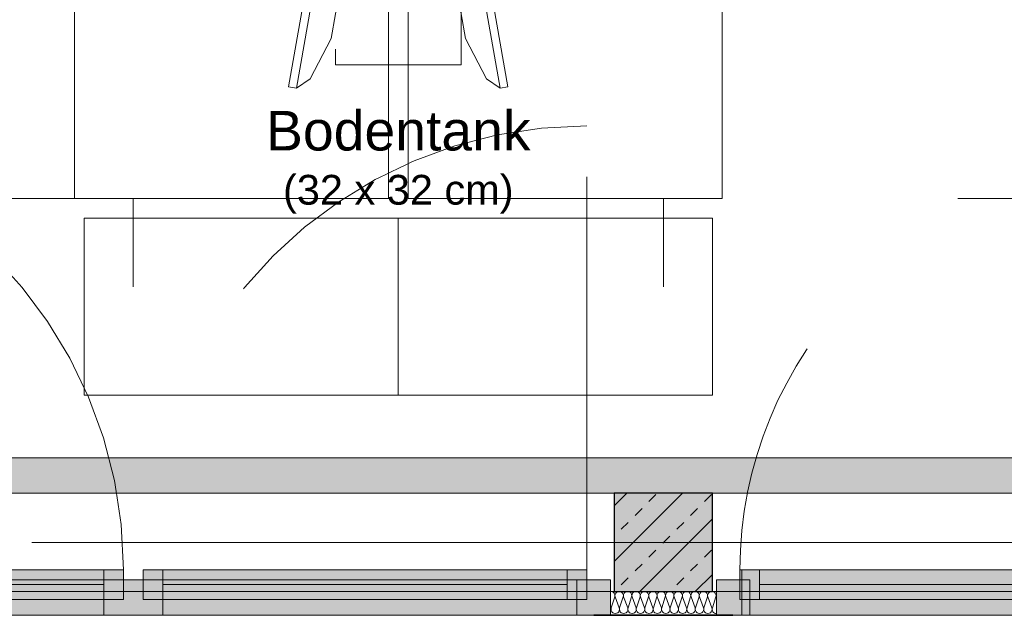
# Model space of a CAD drawing. Header units: metres. Extents: x -167 to 152, y -127 to 99.
# Tile 20 of 225: x -38.09 to -35.58, y -21.79 to -20.27. Entities that reach past the tile are written whole.
import ezdxf

# ---------------------------------------------------------------- set-up
doc = ezdxf.new("R2010")
doc.units = ezdxf.units.M
doc.header["$PDMODE"] = 1
doc.header["$PDSIZE"] = -2
for name, pattern in [('Achsen 01', [5.291531, 3.175, -1.058062, 0.352704, -0.705764]), ('gestrichelt - 01', [2, 1, -1]), ('ISO-07 Punktiert', [0.889, 0.127, -0.762]), ('Raster 01', [2, 1, -1]), ('VW-01 Strichlinie kurz', [2, 1, -1])]:
    doc.linetypes.add(name, pattern=pattern)
doc.layers.get('0').update_dxf_attribs({"lineweight": 25})
for name, color, linetype, lineweight, true_color in [('013_Beton und Stahlbetonarbeiten-000 Brüstung', 7, 'Continuous', 9, 0xa6a6a6), ('013_Beton und Stahlbetonarbeiten-000 Sichtbeton-333 Außenstütze', 5, 'Continuous', 5, 0x0000ff), ('013_Beton und Stahlbetonarbeiten-000 Sichtbeton-334 Außenwandöf', 5, 'Continuous', 5, 0x0000ff), ('014_Fassadenarbeiten-330 mineralische Dämmung', 7, 'Continuous', 9, 0x666666), ('032_Metallarbeiten-Fenster', 7, 'Continuous', 13, 0x444444), ('ACTES-Einrichtung Aufsicht.', 7, 'Continuous', 9, 0xa6a6a6), ('AV1-Achsen', 1, 'Achsen 01', 18, 0xff0000), ('AV1-Bewegungsfläche', 7, 'gestrichelt - 01', 9, 0xd9d9d9), ('AV1-Einrichtung', 7, 'Continuous', 9, 0xa6a6a6), ('AV1-Raster', 7, 'Raster 01', 9, 0xa6a6a6)]:
    doc.layers.add(name, color=color, linetype=linetype, lineweight=lineweight, true_color=true_color)
for name, color, linetype, lineweight in [('013_Beton und Stahlbetonarbeiten-000 Unterzüge', 7, 'ISO-07 Punktiert', 13), ('013_Beton und Stahlbetonarbeiten-330 Außenstützen', 7, 'Continuous', 25), ('030_Sonnenschutzarbeiten-BLENDSCHUTZ', 7, 'Continuous', 5), ('053_Niederspannungsanlagen-Bodentanks', 7, 'gestrichelt - 01', 9), ('_1.35m (3D)', 7, 'Continuous', 9), ('_GRU (2D)', 7, 'Continuous', 9), ('_OG 1 (2D)', 7, 'Continuous', 9), ('_OG 1 - DS (2D)', 7, 'Continuous', 9), ('Bemaßung-Bemaßung', 7, 'Continuous', 9)]:
    doc.layers.add(name, color=color, linetype=linetype, lineweight=lineweight)
doc.layers.get('0').freeze()
doc.styles.add('Arial', font='arial.ttf')
doc.dimstyles.new('COE 50', dxfattribs={"dimtxt": 126.090495, "dimasz": 0.001414, "dimexe": 0.001, "dimexo": 0.01, "dimgap": 0.001, "dimtad": 1, "dimdec": 3, "dimtxsty": 'Arial', "dimblk": 'VW_SLASH-4', "dimblk1": 'VW_SLASH-4', "dimblk2": 'VW_SLASH-4', "dimcen": 0, "dimadec": 3, "dimazin": 0, "dimtfac": 0.8, "dimtdec": 3, "dimtix": 1, "dimtmove": 0, "dimatfit": 0, "dimldrblk": 'VW_SLASH-3', "dimfxl": 0.002, "dimfxlon": 1, "dimfrac": 2, "dimtolj": 1, "dimarcsym": 0})

# ---------------------------------------------------------------- blocks, each defined once
blk = doc.blocks.new('Group-2')
at = {"layer": 'AV1-Raster'}
for p, q in [((-37.8, -22.95), (-37.8, 1.35)), ((-36.45, -22.95), (-36.45, 1.35))]:
    blk.add_line(p, q, dxfattribs=at)
blk = doc.blocks.new('1.35m (3D)')
at = {"layer": 'AV1-Raster', "color": 7}
blk.add_blockref('Group-2', (0, 0), dxfattribs=at)
blk = doc.blocks.new('OG 1 - DS (2D)')
at = {"layer": '030_Sonnenschutzarbeiten-BLENDSCHUTZ', "linetype": 'Continuous', "lineweight": 0, "transparency": 33554610}
blk.add_hatch(color=6, dxfattribs=at).paths.add_polyline_path([(-39.025, -21.475), (-35.175, -21.475), (-35.175, -21.385), (-39.025, -21.385)])
at = {"layer": '030_Sonnenschutzarbeiten-BLENDSCHUTZ', "color": 6, "lineweight": 13, "flags": 128}
blk.add_lwpolyline([(-39.025, -21.475), (-35.175, -21.475), (-35.175, -21.385), (-39.025, -21.385)], close=True, dxfattribs=at)
blk = doc.blocks.new("Bildschrim 27''")
at = {"color": 255, "transparency": 33554559}
blk.add_wipeout([(-0.085, 0.19), (-0.065, 0.19), (-0.065, -0.41), (-0.085, -0.41)], dxfattribs=at).dxf.layer = 'ACTES-Einrichtung Aufsicht.'
at = {"layer": 'ACTES-Einrichtung Aufsicht.', "flags": 128}
blk.add_lwpolyline([(-0.085, 0.19), (-0.065, 0.19), (-0.065, -0.41), (-0.085, -0.41)], close=True, dxfattribs=at)
at = {"color": 255, "transparency": 33554559}
blk.add_wipeout([(0, 0.05), (0, -0.27), (-0.035, -0.38), (-0.065, -0.41), (-0.065, 0.19), (-0.035, 0.16)], dxfattribs=at).dxf.layer = 'ACTES-Einrichtung Aufsicht.'
at = {"layer": 'ACTES-Einrichtung Aufsicht.', "flags": 128}
blk.add_lwpolyline([(0, 0.05), (0, -0.27), (-0.035, -0.38), (-0.065, -0.41), (-0.065, 0.19), (-0.035, 0.16)], close=True, dxfattribs=at)
blk = doc.blocks.new('Group-22')
at = {"layer": 'AV1-Bewegungsfläche', "flags": 128}
for points in [[(-38.95, -20.725), (-38.95, -18.925), (-37.95, -18.925), (-37.95, -20.725)], [(-36.3, -20.725), (-36.3, -18.925), (-35.3, -18.925), (-35.3, -20.725)]]:
    blk.add_lwpolyline(points, close=True, dxfattribs=at)
at = {"color": 255, "transparency": 33554559}
for points in [[(-37.95, -18.925), (-37.15, -18.925), (-37.15, -20.725), (-37.95, -20.725)], [(-37.1, -18.925), (-36.3, -18.925), (-36.3, -20.725), (-37.1, -20.725)]]:
    blk.add_wipeout(points, dxfattribs=at).dxf.layer = 'AV1-Einrichtung'
at = {"layer": 'AV1-Einrichtung', "flags": 128}
for points in [[(-37.95, -18.925), (-37.15, -18.925), (-37.15, -20.725), (-37.95, -20.725)], [(-37.1, -18.925), (-36.3, -18.925), (-36.3, -20.725), (-37.1, -20.725)]]:
    blk.add_lwpolyline(points, close=True, dxfattribs=at)
at = {"layer": 'AV1-Einrichtung', "color": 7, "rotation": 350.0000000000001}
blk.add_blockref("Bildschrim 27''", (-37.2493, -20.0519), dxfattribs=at)
at = {"layer": 'AV1-Einrichtung', "color": 7, "xscale": -1, "rotation": 9.999999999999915}
blk.add_blockref("Bildschrim 27''", (-37.0007, -20.0519), dxfattribs=at)
blk = doc.blocks.new('VW_SLASH-4')
at = {"color": 0, "linetype": 'ByBlock', "lineweight": -2, "transparency": 16777216}
blk.add_line((0, 0), (-1, 0), dxfattribs=at)
at = {"color": 0, "linetype": 'Continuous', "lineweight": 15, "transparency": 16777216, "flags": 128}
blk.add_lwpolyline([(0.5, 0.5), (-0.5, -0.5)], dxfattribs=at)
blk = doc.blocks.new('*D593')
at = {"layer": 'Bemaßung-Bemaßung', "color": 0, "linetype": 'Continuous', "lineweight": -2}
for p, q in [((-40.325, -21.4043), (-40.325, -21.3336)), ((-40.225, -21.475), (-40.375, -21.475)), ((-40.325, -21.475), (-40.325, -21.725)), ((-40.225, -21.725), (-40.375, -21.725)), ((-40.325, -21.7957), (-40.325, -21.8664))]:
    blk.add_line(p, q, dxfattribs=at)
at = {"layer": 'Defpoints', "color": 0}
for p in [(-36.575, -21.475), (-40.325, -21.725), (-39.025, -21.725)]:
    blk.add_point(p, dxfattribs=at)
at = {"layer": 'Bemaßung-Bemaßung', "color": 0, "lineweight": -2, "xscale": 0.070693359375, "yscale": 0.070693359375, "zscale": 0.070693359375}
for p, rotation in [((-40.325, -21.475), 270), ((-40.325, -21.725), 90)]:
    blk.add_blockref('VW_SLASH-4', p, dxfattribs=dict(at, rotation=rotation))
at = {"layer": 'Bemaßung-Bemaßung', "color": 0, "insert": (-40.4394, -21.6), "char_height": 0.12609, "attachment_point": 5, "rotation": 90, "style": 'Arial'}
blk.add_mtext('\\A1;25', dxfattribs=at)
blk = doc.blocks.new('VW_SLASH-3')
at = {"color": 0, "linetype": 'ByBlock', "lineweight": -2, "transparency": 16777216}
blk.add_line((0, 0), (-1, 0), dxfattribs=at)
at = {"color": 0, "linetype": 'Continuous', "lineweight": 15, "transparency": 16777216, "flags": 128}
blk.add_lwpolyline([(0.5, 0.5), (-0.5, -0.5)], dxfattribs=at)
blk = doc.blocks.new('*D594')
at = {"layer": 'Bemaßung-Bemaßung', "color": 0, "linetype": 'Continuous', "lineweight": -2}
for p, q in [((-40.225, -16.325), (-40.375, -16.325)), ((-40.325, -16.3957), (-40.325, -21.4043)), ((-40.225, -21.475), (-40.375, -21.475))]:
    blk.add_line(p, q, dxfattribs=at)
at = {"layer": 'Defpoints', "color": 0}
for p in [(-36.325, -16.325), (-40.325, -21.475), (-36.575, -21.475)]:
    blk.add_point(p, dxfattribs=at)
at = {"layer": 'Bemaßung-Bemaßung', "color": 0, "lineweight": -2, "xscale": 0.070693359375, "yscale": 0.070693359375, "zscale": 0.070693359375}
for p, rotation in [((-40.325, -16.325), 90), ((-40.325, -21.475), 270)]:
    blk.add_blockref('VW_SLASH-4', p, dxfattribs=dict(at, rotation=rotation))
at = {"layer": 'Bemaßung-Bemaßung', "color": 0, "insert": (-40.4508, -18.9), "char_height": 0.12609, "attachment_point": 5, "rotation": 90, "style": 'Arial'}
blk.add_mtext('\\A1;5,15', dxfattribs=at)
blk = doc.blocks.new('*D617')
at = {"layer": 'Bemaßung-Bemaßung', "color": 0, "lineweight": -2}
for p, q in [((-39.025, -23.675), (-39.025, -23.825)), ((-36.575, -23.675), (-36.575, -23.825)), ((-36.6457, -23.775), (-38.9543, -23.775))]:
    blk.add_line(p, q, dxfattribs=at)
at = {"layer": 'Defpoints', "color": 0}
for p in [(-36.575, -21.475), (-39.025, -21.725), (-39.025, -23.775)]:
    blk.add_point(p, dxfattribs=at)
at = {"layer": 'Bemaßung-Bemaßung', "color": 0, "lineweight": -2, "xscale": 0.070693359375, "yscale": 0.070693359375, "zscale": 0.070693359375, "rotation": 180}
blk.add_blockref('VW_SLASH-4', (-39.025, -23.775), dxfattribs=at)
at = {"layer": 'Bemaßung-Bemaßung', "color": 0, "lineweight": -2, "xscale": 0.070693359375, "yscale": 0.070693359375, "zscale": 0.070693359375}
blk.add_blockref('VW_SLASH-4', (-36.575, -23.775), dxfattribs=at)
at = {"layer": 'Bemaßung-Bemaßung', "color": 0, "insert": (-37.8, -23.6492), "char_height": 0.12609, "attachment_point": 5, "style": 'Arial'}
blk.add_mtext('\\A1;2,45', dxfattribs=at)
blk = doc.blocks.new('*D618')
at = {"layer": 'Bemaßung-Bemaßung', "color": 0, "lineweight": -2}
for p, q in [((-36.575, -23.675), (-36.575, -23.825)), ((-36.325, -23.675), (-36.325, -23.825)), ((-36.6457, -23.775), (-36.7164, -23.775)), ((-36.325, -23.775), (-36.575, -23.775)), ((-36.2543, -23.775), (-36.1836, -23.775))]:
    blk.add_line(p, q, dxfattribs=at)
at = {"layer": 'Defpoints', "color": 0}
for p in [(-36.575, -21.475), (-36.325, -21.475), (-36.575, -23.775)]:
    blk.add_point(p, dxfattribs=at)
at = {"layer": 'Bemaßung-Bemaßung', "color": 0, "lineweight": -2, "xscale": 0.070693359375, "yscale": 0.070693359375, "zscale": 0.070693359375}
blk.add_blockref('VW_SLASH-4', (-36.575, -23.775), dxfattribs=at)
at = {"layer": 'Bemaßung-Bemaßung', "color": 0, "lineweight": -2, "xscale": 0.070693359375, "yscale": 0.070693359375, "zscale": 0.070693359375, "rotation": 180}
blk.add_blockref('VW_SLASH-4', (-36.325, -23.775), dxfattribs=at)
at = {"layer": 'Bemaßung-Bemaßung', "color": 0, "insert": (-36.45, -23.6606), "char_height": 0.12609, "attachment_point": 5, "style": 'Arial'}
blk.add_mtext('\\A1;25', dxfattribs=at)
blk = doc.blocks.new('*D619')
at = {"layer": 'Bemaßung-Bemaßung', "color": 0, "lineweight": -2}
for p, q in [((-36.325, -23.675), (-36.325, -23.825)), ((-33.875, -23.675), (-33.875, -23.825)), ((-33.9457, -23.775), (-36.2543, -23.775))]:
    blk.add_line(p, q, dxfattribs=at)
at = {"layer": 'Defpoints', "color": 0}
for p in [(-36.325, -21.475), (-33.875, -21.475), (-36.325, -23.775)]:
    blk.add_point(p, dxfattribs=at)
at = {"layer": 'Bemaßung-Bemaßung', "color": 0, "lineweight": -2, "xscale": 0.070693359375, "yscale": 0.070693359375, "zscale": 0.070693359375, "rotation": 180}
blk.add_blockref('VW_SLASH-4', (-36.325, -23.775), dxfattribs=at)
at = {"layer": 'Bemaßung-Bemaßung', "color": 0, "lineweight": -2, "xscale": 0.070693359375, "yscale": 0.070693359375, "zscale": 0.070693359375}
blk.add_blockref('VW_SLASH-4', (-33.875, -23.775), dxfattribs=at)
at = {"layer": 'Bemaßung-Bemaßung', "color": 0, "insert": (-35.1, -23.6492), "char_height": 0.12609, "attachment_point": 5, "style": 'Arial'}
blk.add_mtext('\\A1;2,45', dxfattribs=at)
blk = doc.blocks.new('Bodentank Elektro 01')
at = {"layer": '053_Niederspannungsanlagen-Bodentanks', "flags": 128}
blk.add_lwpolyline([(-0.16, 0.16), (0.16, 0.16), (0.16, -0.16), (-0.16, -0.16)], close=True, dxfattribs=at)
at = {"layer": '053_Niederspannungsanlagen-Bodentanks', "insert": (0, -0.2768), "char_height": 0.100872, "attachment_point": 2, "line_spacing_factor": 0.969122, "style": 'Arial'}
blk.add_mtext('Bodentank\\P{\\H0.75x;(32 x 32 cm)}', dxfattribs=at)
blk = doc.blocks.new('COE - Fenster 01')
at = {"layer": '032_Metallarbeiten-Fenster', "linetype": 'Continuous', "lineweight": 0}
for points in [[(-0.03, 2.515), (-0.03, 2.43), (0.06, 2.43), (0.06, 2.515)], [(0.02, 2.455), (0.02, 2.405), (-0.055, 2.405), (-0.055, 2.455)], [(-0.03, 2.43), (0.06, 2.43), (0.06, 0.17), (-0.03, 0.17)], [(0.02, 2.405), (0.02, 1.375), (-0.055, 1.375), (-0.055, 2.405)], [(0.02, 1.375), (0.02, 1.325), (-0.055, 1.325), (-0.055, 1.375)], [(0.06, 1.375), (0.06, 1.225), (-0.03, 1.225), (-0.03, 1.375)], [(0.02, 1.225), (0.02, 1.275), (-0.055, 1.275), (-0.055, 1.225)], [(0.02, 0.195), (0.02, 1.225), (-0.055, 1.225), (-0.055, 0.195)], [(0.02, 0.145), (0.02, 0.195), (-0.055, 0.195), (-0.055, 0.145)], [(0.06, 0.17), (-0.03, 0.17), (-0.03, 0.085), (0.06, 0.085)]]:
    blk.add_hatch(color=7, dxfattribs=at).paths.add_polyline_path(points)
at = {"layer": '032_Metallarbeiten-Fenster', "color": 7, "linetype": 'gestrichelt - 01', "lineweight": 18, "transparency": 33554687}
for p, q in [((-0.055, 2.455), (-1.185, 2.455)), ((-0.055, 0.145), (-1.185, 0.145))]:
    blk.add_line(p, q, dxfattribs=at)
at = {"layer": '032_Metallarbeiten-Fenster', "color": 7, "lineweight": 18}
for p, q in [((-0.0175, 2.405), (-0.0175, 1.375)), ((-0.0175, 0.195), (-0.0175, 1.225))]:
    blk.add_line(p, q, dxfattribs=at)
at = {"layer": '032_Metallarbeiten-Fenster', "color": 7, "lineweight": 18, "flags": 128}
for points in [[(-0.03, 2.515), (-0.03, 2.43), (0.06, 2.43), (0.06, 2.515)], [(0.02, 2.455), (0.02, 2.405), (-0.055, 2.405), (-0.055, 2.455)], [(-0.03, 2.43), (0.06, 2.43), (0.06, 0.17), (-0.03, 0.17)], [(0.02, 2.405), (0.02, 1.375), (-0.055, 1.375), (-0.055, 2.405)], [(0.02, 1.375), (0.02, 1.325), (-0.055, 1.325), (-0.055, 1.375)], [(0.06, 1.375), (0.06, 1.225), (-0.03, 1.225), (-0.03, 1.375)], [(0.02, 1.225), (0.02, 1.275), (-0.055, 1.275), (-0.055, 1.225)], [(0.02, 0.195), (0.02, 1.225), (-0.055, 1.225), (-0.055, 0.195)], [(0.02, 0.145), (0.02, 0.195), (-0.055, 0.195), (-0.055, 0.145)], [(0.06, 0.17), (-0.03, 0.17), (-0.03, 0.085), (0.06, 0.085)]]:
    blk.add_lwpolyline(points, close=True, dxfattribs=at)
at = {"layer": '032_Metallarbeiten-Fenster', "color": 7, "linetype": 'gestrichelt - 01', "lineweight": 18, "transparency": 33554687}
for centre, start, end in [((-0.055, 2.455), 180.0004, 270), ((-0.055, 0.145), 90, 179.9996)]:
    blk.add_arc(centre, 1.13, start, end, dxfattribs=at)
blk = doc.blocks.new('Group-383')
at = {"layer": '032_Metallarbeiten-Fenster', "linetype": 'Continuous', "lineweight": 0}
for points in [[(-36.255, -21.745), (-36.205, -21.745), (-36.205, -21.67), (-36.255, -21.67)], [(-33.95, -21.67), (-33.95, -21.785), (-36.25, -21.785), (-36.25, -21.67)], [(-36.205, -21.67), (-35.295, -21.67), (-35.295, -21.745), (-36.205, -21.745)], [(-35.295, -21.745), (-35.245, -21.745), (-35.245, -21.67), (-35.295, -21.67)], [(-34.905, -21.745), (-34.955, -21.745), (-34.955, -21.67), (-34.905, -21.67)], [(-33.995, -21.67), (-34.905, -21.67), (-34.905, -21.745), (-33.995, -21.745)], [(-33.945, -21.745), (-33.995, -21.745), (-33.995, -21.67), (-33.945, -21.67)], [(-36.315, -21.785), (-36.23, -21.785), (-36.23, -21.695), (-36.315, -21.695)], [(-35.1, -21.785), (-35.27, -21.785), (-35.27, -21.695), (-35.1, -21.695)], [(-35.1, -21.785), (-34.93, -21.785), (-34.93, -21.695), (-35.1, -21.695)], [(-33.885, -21.785), (-33.97, -21.785), (-33.97, -21.695), (-33.885, -21.695)]]:
    blk.add_hatch(color=7, dxfattribs=at).paths.add_polyline_path(points)
at = {"layer": '032_Metallarbeiten-Fenster', "color": 7, "lineweight": 18}
for p, q in [((-36.205, -21.7075), (-35.295, -21.7075)), ((-33.95, -21.7075), (-35.025, -21.7075)), ((-34.905, -21.7075), (-33.995, -21.7075))]:
    blk.add_line(p, q, dxfattribs=at)
at = {"layer": '032_Metallarbeiten-Fenster', "color": 7, "linetype": 'gestrichelt - 01', "lineweight": 18, "transparency": 33554687, "flags": 128}
for points in [[(-35.245, -21.67), (-35.245, -20.66, 0.414214), (-36.255, -21.67)], [(-34.955, -21.67), (-34.955, -20.66, -0.414214), (-33.945, -21.67)]]:
    blk.add_lwpolyline(points, format="xyb", dxfattribs=at)
at = {"layer": '032_Metallarbeiten-Fenster', "color": 7, "lineweight": 18, "flags": 128}
for points in [[(-36.255, -21.745), (-36.205, -21.745), (-36.205, -21.67), (-36.255, -21.67)], [(-33.95, -21.67), (-33.95, -21.785), (-36.25, -21.785), (-36.25, -21.67)], [(-36.205, -21.67), (-35.295, -21.67), (-35.295, -21.745), (-36.205, -21.745)], [(-35.295, -21.745), (-35.245, -21.745), (-35.245, -21.67), (-35.295, -21.67)], [(-34.905, -21.745), (-34.955, -21.745), (-34.955, -21.67), (-34.905, -21.67)], [(-33.995, -21.67), (-34.905, -21.67), (-34.905, -21.745), (-33.995, -21.745)], [(-33.945, -21.745), (-33.995, -21.745), (-33.995, -21.67), (-33.945, -21.67)], [(-36.315, -21.785), (-36.23, -21.785), (-36.23, -21.695), (-36.315, -21.695)], [(-35.1, -21.785), (-35.27, -21.785), (-35.27, -21.695), (-35.1, -21.695)], [(-35.1, -21.785), (-34.93, -21.785), (-34.93, -21.695), (-35.1, -21.695)], [(-33.885, -21.785), (-33.97, -21.785), (-33.97, -21.695), (-33.885, -21.695)]]:
    blk.add_lwpolyline(points, close=True, dxfattribs=at)
blk = doc.blocks.new('Group-388')
at = {"layer": '014_Fassadenarbeiten-330 mineralische Dämmung', "transparency": 33554687, "flags": 128}
for points in [[(15.3239, -23.284, 0.513088), (15.3342, -23.27), (15.3252, -23.242, -1.372995), (15.3456, -23.242), (15.3353, -23.27, 1.372583), (15.3557, -23.27), (15.3467, -23.242, -1.372995), (15.3671, -23.242), (15.3567, -23.27, 1.372583), (15.3771, -23.27)], [(15.3353, -23.27, 1.372583), (15.3557, -23.27), (15.3467, -23.242, -1.372995), (15.3671, -23.242), (15.3567, -23.27, 1.372583), (15.3771, -23.27), (15.3681, -23.242, -1.372995), (15.3885, -23.242), (15.3782, -23.27, 1.372583), (15.3986, -23.27), (15.3896, -23.242, -1.372995), (15.41, -23.242), (15.3996, -23.27, 1.372583), (15.42, -23.27), (15.411, -23.242, -1.372995), (15.4314, -23.242), (15.4211, -23.27, 1.372583), (15.4415, -23.27), (15.4325, -23.242, -1.372995), (15.4529, -23.242), (15.4425, -23.27, 1.372583), (15.4629, -23.27), (15.4539, -23.242, -1.372995), (15.4743, -23.242), (15.464, -23.27, 1.372583), (15.4844, -23.27), (15.4754, -23.242, -1.372995), (15.4958, -23.242), (15.4854, -23.27, 1.372583), (15.5058, -23.27), (15.4968, -23.242, -1.372995), (15.5172, -23.242), (15.5069, -23.27, 1.372583), (15.5273, -23.27), (15.5183, -23.242, -1.372995), (15.5387, -23.242), (15.5283, -23.27, 1.372583), (15.5487, -23.27), (15.5397, -23.242, -1.372995), (15.5601, -23.242), (15.5498, -23.27, 1.372583), (15.5702, -23.27), (15.5612, -23.242, -1.372995), (15.5816, -23.242)], [(15.5283, -23.27, 0.324435), (15.5322, -23.282, 0.324435), (15.5448, -23.282, 0.324435), (15.5487, -23.27), (15.5397, -23.242, -0.324488), (15.5436, -23.23, -0.324488), (15.5562, -23.23, -0.324488), (15.5601, -23.242), (15.5498, -23.27, 0.324435), (15.5537, -23.282, 0.324435), (15.5663, -23.282, 0.324435), (15.5702, -23.27), (15.5612, -23.242, -0.324488), (15.5651, -23.23, -0.324488), (15.5777, -23.23, -0.324488), (15.5816, -23.242), (15.5712, -23.27, 0.324435), (15.5751, -23.282, 0.324435), (15.5877, -23.282, 0.324435), (15.5916, -23.27), (15.5826, -23.242, -0.540253), (15.5939, -23.228)], [(15.5939, -23.2791, -0.225321), (15.5927, -23.27), (15.5939, -23.2667)]]:
    blk.add_lwpolyline(points, format="xyb", dxfattribs=at)
blk = doc.blocks.new('Group-392')
at = {"layer": '014_Fassadenarbeiten-330 mineralische Dämmung', "transparency": 33554687}
blk.add_blockref('Group-388', (0, 0), dxfattribs=at)
blk = doc.blocks.new('Parametric Object-51')
at = {"layer": '014_Fassadenarbeiten-330 mineralische Dämmung', "color": 7, "transparency": 33554687}
blk.add_blockref('Group-392', (0, 0), dxfattribs=at)
at = {"layer": '014_Fassadenarbeiten-330 mineralische Dämmung', "color": 0, "flags": 1}
for tag in ['IFC_UUID', 'instanceID', 'prm0_name', 'prm0_type', 'prm0_value', 'prm1_name', 'prm1_type', 'prm1_value', 'prm2_name', 'prm2_type', 'prm2_value', 'prm3_name', 'prm3_type', 'prm3_value', 'prm4_name', 'prm4_type', 'prm4_value', 'prm5_name', 'prm5_type', 'prm5_value', 'prm6_name', 'prm6_type', 'prm6_value']:
    blk.add_attdef(tag, (-36.5851, -21.7835), '', height=0.00018, dxfattribs=at)
blk = doc.blocks.new('Group-754')
at = {"layer": 'AV1-Achsen'}
blk.add_line((-43.35, -21.6), (4.2, -21.6), dxfattribs=at)
blk = doc.blocks.new('GRU (2D)')
at = {"layer": 'AV1-Achsen', "color": 7}
blk.add_blockref('Group-754', (0, 0), dxfattribs=at)
blk = doc.blocks.new('OG 1 (2D)')
at = {"layer": '032_Metallarbeiten-Fenster', "linetype": 'Continuous', "lineweight": 0, "transparency": 33554687}
blk.add_hatch(color=181, dxfattribs=at).paths.add_polyline_path([(-36.6269, -21.7843), (-36.2731, -21.7843), (-36.2731, -21.7863), (-36.6269, -21.7863)])
at = {"layer": '032_Metallarbeiten-Fenster', "color": 7, "linetype": 'Continuous', "lineweight": 9, "transparency": 33554687, "flags": 128}
blk.add_lwpolyline([(-36.6269, -21.7843), (-36.2731, -21.7843), (-36.2731, -21.7863), (-36.6269, -21.7863)], close=True, dxfattribs=at)
at = {"layer": 'AV1-Einrichtung', "flags": 128}
for points in [[(-37.925, -20.775), (-37.125, -20.775), (-37.125, -21.225), (-37.925, -21.225)], [(-37.125, -20.775), (-36.325, -20.775), (-36.325, -21.225), (-37.125, -21.225)]]:
    blk.add_lwpolyline(points, close=True, dxfattribs=at)
at = {"layer": 'AV1-Einrichtung', "color": 7}
blk.add_blockref('Group-22', (0, 0), dxfattribs=at)
at = {"color": 255}
for points in [[(-39.025, -21.725), (-39.025, -21.475), (-36.575, -21.475), (-36.575, -21.725)], [(-36.325, -21.725), (-36.325, -21.475), (-33.875, -21.475), (-33.875, -21.725)]]:
    blk.add_wipeout(points, dxfattribs=at).dxf.layer = '013_Beton und Stahlbetonarbeiten-000 Brüstung'
at = {"layer": '013_Beton und Stahlbetonarbeiten-330 Außenstützen', "linetype": 'Continuous', "lineweight": 0, "true_color": 0xc0c0c0}
blk.add_hatch(color=9, dxfattribs=at).paths.add_polyline_path([(-36.325, -21.475), (-36.575, -21.475), (-36.575, -21.725), (-36.325, -21.725)])
at = {"layer": '013_Beton und Stahlbetonarbeiten-330 Außenstützen', "linetype": 'Continuous', "lineweight": 13}
h = blk.add_hatch(dxfattribs=at)
h.set_pattern_fill('Stahlbeton', color=251, style=0, pattern_type=2)
h.set_pattern_definition([(45, (0, 0), (0.07071068, -0.07071068), [0.025, -0.025])])
h.paths.add_polyline_path([(-36.325, -21.475), (-36.575, -21.475), (-36.575, -21.725), (-36.325, -21.725)])
h = blk.add_hatch(dxfattribs=at)
h.set_pattern_fill('Stahlbeton-1', color=251, style=0, pattern_type=2)
h.set_pattern_definition([(-135, (0.03106, -0.03313), (0.07071068, -0.07071068), [])])
h.paths.add_polyline_path([(-36.325, -21.475), (-36.575, -21.475), (-36.575, -21.725), (-36.325, -21.725)])
at = {"layer": '013_Beton und Stahlbetonarbeiten-000 Brüstung', "flags": 128}
for points in [[(-39.025, -21.725), (-39.025, -21.475), (-36.575, -21.475), (-36.575, -21.725)], [(-36.325, -21.725), (-36.325, -21.475), (-33.875, -21.475), (-33.875, -21.725)]]:
    blk.add_lwpolyline(points, close=True, dxfattribs=at)
at = {"layer": '013_Beton und Stahlbetonarbeiten-000 Sichtbeton-333 Außenstütze', "color": 30}
blk.add_solid([(-36.325, -21.475), (-36.375, -21.525), (-36.575, -21.475), (-36.525, -21.525)], dxfattribs=at)
at = {"layer": '013_Beton und Stahlbetonarbeiten-000 Sichtbeton-334 Außenwandöf', "color": 30}
for points in [[(-36.575, -21.475), (-36.525, -21.525), (-36.575, -21.725), (-36.525, -21.725)], [(-36.375, -21.525), (-36.325, -21.475), (-36.375, -21.725), (-36.325, -21.725)]]:
    blk.add_solid(points, dxfattribs=at)
at = {"layer": '013_Beton und Stahlbetonarbeiten-000 Unterzüge', "linetype": 'VW-01 Strichlinie kurz', "flags": 128}
for points in [[(-39.025, -21.725), (-39.025, -21.475), (-36.575, -21.475), (-36.575, -21.725)], [(-36.325, -21.725), (-36.325, -21.475), (-33.875, -21.475), (-33.875, -21.725)]]:
    blk.add_lwpolyline(points, close=True, dxfattribs=at)
at = {"layer": '013_Beton und Stahlbetonarbeiten-330 Außenstützen', "flags": 128}
blk.add_lwpolyline([(-36.325, -21.475), (-36.575, -21.475), (-36.575, -21.725), (-36.325, -21.725)], close=True, dxfattribs=at)
at = {"layer": '014_Fassadenarbeiten-330 mineralische Dämmung', "xscale": -1}
blk.add_blockref('Parametric Object-51', (-20.9911, 1.503), dxfattribs=at)
at = {"layer": '032_Metallarbeiten-Fenster', "color": 7, "rotation": 270}
blk.add_blockref('COE - Fenster 01', (-39.1, -21.725), dxfattribs=at)
at = {"layer": '032_Metallarbeiten-Fenster', "color": 7}
blk.add_blockref('Group-383', (0, 0), dxfattribs=at)
at = {"layer": '053_Niederspannungsanlagen-Bodentanks', "color": 7}
blk.add_blockref('Bodentank Elektro 01', (-37.125, -20.225), dxfattribs=at)
at = {"layer": 'Bemaßung-Bemaßung', "linetype": 'Continuous'}
for base, p1, p2, text, picture, middle in [((-40.325, -21.475), (-36.325, -16.325), (-36.575, -21.475), '5,15', '*D594', (-40.4508, -18.9)), ((-40.325, -21.725), (-36.575, -21.475), (-39.025, -21.725), '25', '*D593', (-40.4394, -21.6))]:
    dim = blk.add_linear_dim(base=base, p1=p1, p2=p2, angle=270, text=text, dimstyle='COE 50', override={"dimtxt": 0.12609, "dimasz": 0.070693, "dimexe": 0.05, "dimgap": 0.05, "dimpost": '<>', "dimtxsty": 'Arial', "dimtmove": 2, "dimfxl": 0.1}, dxfattribs=at)
    dim.commit()
    dim.dimension.update_dxf_attribs({"geometry": picture, "text_midpoint": middle})
at = {"layer": 'Bemaßung-Bemaßung'}
for base, p1, p2, text, picture, middle in [((-39.025, -23.775), (-36.575, -21.475), (-39.025, -21.725), '2,45', '*D617', (-37.8, -23.6492)), ((-36.575, -23.775), (-36.325, -21.475), (-36.575, -21.475), '25', '*D618', (-36.45, -23.6606)), ((-36.325, -23.775), (-33.875, -21.475), (-36.325, -21.475), '2,45', '*D619', (-35.1, -23.6492))]:
    dim = blk.add_linear_dim(base=base, p1=p1, p2=p2, text=text, dimstyle='COE 50', override={"dimtxt": 0.12609, "dimasz": 0.070693, "dimexe": 0.05, "dimgap": 0.05, "dimpost": '<>', "dimtxsty": 'Arial', "dimtmove": 2, "dimfxl": 0.1}, dxfattribs=at)
    dim.commit()
    dim.dimension.update_dxf_attribs({"geometry": picture, "text_midpoint": middle})

msp = doc.modelspace()

# ---------------------------------------------------------------- block references
at = {"layer": '_1.35m (3D)'}
msp.add_blockref('1.35m (3D)', (0, 0), dxfattribs=at)

# ---------------------------------------------------------------- next in the draw order: block references
at = {"layer": '_OG 1 - DS (2D)'}
msp.add_blockref('OG 1 - DS (2D)', (0, 0), dxfattribs=at)

# ---------------------------------------------------------------- next in the draw order: block references
at = {"layer": '_OG 1 (2D)'}
msp.add_blockref('OG 1 (2D)', (0, 0), dxfattribs=at)

# ---------------------------------------------------------------- next in the draw order: block references
at = {"layer": '_GRU (2D)'}
msp.add_blockref('GRU (2D)', (0, 0), dxfattribs=at)

doc.saveas('drawing.dxf')
